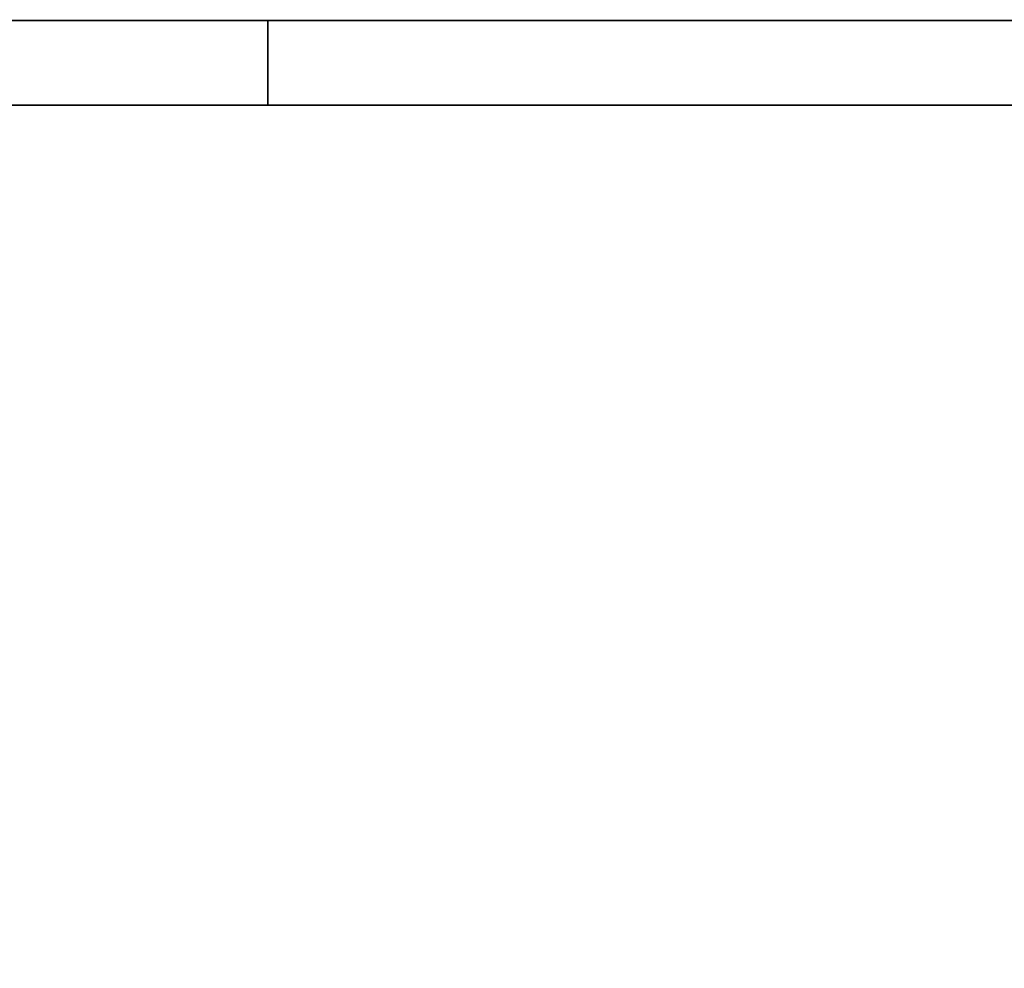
# Model space of a CAD drawing. Extents: x 0 to 22, y 0 to 17.
# Tile 43 of 56: x 10.4 to 12.7, y 14.8 to 17. Entities that reach past the tile are written whole.
import ezdxf

# ---------------------------------------------------------------- set-up
doc = ezdxf.new("R2010")
doc.units = 0
doc.layers.add('SHEET', color=255, linetype='CONTINUOUS')

msp = doc.modelspace()

# ---------------------------------------------------------------- linework, layer by layer
at = {"layer": 'SHEET', "const_width": 0.0039}
for points in [[(0.0008, 17), (0.0008, 0), (21.9992, 0), (21.9992, 17), (0.0008, 17), (0.0008, 17)], [(0.0008, 17), (21.9992, 17), (21.9992, 0), (0.0008, 0), (0.0008, 17)], [(0.2012, 16.7997), (0.2012, 0.1995), (21.7997, 0.1995), (21.7997, 16.7997), (0.2012, 16.7997), (0.2012, 16.7997)], [(0.2012, 16.7997), (21.7997, 16.7997), (21.7997, 0.1995), (0.2012, 0.1995), (0.2012, 16.7997)]]:
    msp.add_lwpolyline(points, close=True, dxfattribs=at)
msp.add_lwpolyline([(11, 17), (11, 16.7997)], dxfattribs=at)

doc.saveas('drawing.dxf')
